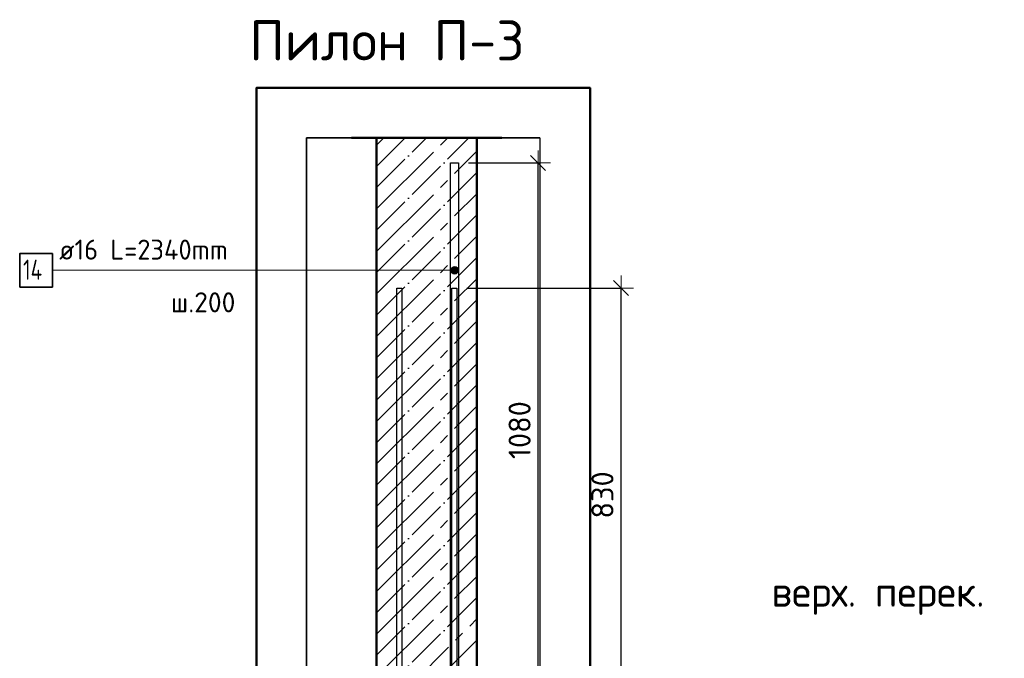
# Model space of a CAD drawing. Header units: millimetres. Extents: x -30645 to 44626, y 46540 to 77351.
# Tile 27 of 84: x -24332 to -22369, y 55186 to 56461. Entities that reach past the tile are written whole.
import ezdxf

# ---------------------------------------------------------------- set-up
doc = ezdxf.new("R2010")
doc.units = ezdxf.units.MM
doc.header["$PDMODE"] = 65
doc.linetypes.add('______11', pattern=[100, 80, -10, 0, -10])
doc.linetypes.add('______5', pattern=[220, 160, -20, 20, -20])
for name, color, linetype, lineweight in [('Standard', 7, 'Continuous', 25), ('Арм.стержн. вертикальными 1', 22, 'Continuous', 35), ('Высотная отметки_ общее', 7, 'Continuous', 13), ('Размерная линия_ общее', 7, 'Continuous', 13)]:
    doc.layers.add(name, color=color, linetype=linetype, lineweight=lineweight)
doc.layers.add('Арм.стержн. вертикальными 2', color=7, linetype='Continuous', lineweight=35, true_color=0x006e00)
doc.styles.add('ISOCPEUR', font='ISOCPEUR')
doc.dimstyles.new('DIMSTYLE_3', dxfattribs={"dimtxt": 44, "dimasz": 50, "dimexe": 0, "dimexo": 0, "dimgap": 22, "dimtad": 2, "dimdec": 0, "dimrnd": 5, "dimzin": 12, "dimdsep": 46, "dimtxsty": 'ISOCPEUR', "dimblk1": 'ALL_ML_STRICH', "dimblk2": 'ALL_ML_STRICH', "dimsah": 1, "dimcen": 0, "dimclrd": 7, "dimclre": 256, "dimclrt": 7, "dimadec": 0, "dimazin": 0, "dimtfac": 1, "dimtdec": 0, "dimtix": 1, "dimtmove": 2, "dimatfit": 3, "dimfxl": 0, "dimtzin": 0, "dimlwd": 0, "dimlwe": -3, "dimarcsym": 0})

# ---------------------------------------------------------------- blocks, each defined once
blk = doc.blocks.new('ALL_ML_STRICH')
at = {"color": 0, "linetype": 'ByBlock', "lineweight": -2}
for p, q in [((0, -0.5), (0, 0.5)), ((-1, 0), (0.5, 0)), ((-0.3, -0.3), (0.3, 0.3))]:
    blk.add_line(p, q, dxfattribs=at)
blk = doc.blocks.new('*D163')
at = {"layer": 'DEFPOINTS', "color": 7, "linetype": 'Continuous', "lineweight": 13, "transparency": 33554687}
for p in [(-23457, 56175), (-23420.5, 55095), (-23298.4, 55095)]:
    blk.add_point(p, dxfattribs=at)
at = {"layer": 'Размерная линия_ общее', "color": 253, "linetype": 'Continuous', "lineweight": -2, "true_color": 0xa0a0a0, "transparency": 33554687}
for p, q in [((-23437, 56175), (-23298.4, 56175)), ((-23400.5, 55095), (-23298.4, 55095))]:
    blk.add_line(p, q, dxfattribs=at)
at = {"layer": 'Размерная линия_ общее', "color": 7, "linetype": 'Continuous', "lineweight": -2, "transparency": 33554687}
blk.add_line((-23298.4, 55095), (-23298.4, 56175), dxfattribs=at)
at = {"layer": 'Размерная линия_ общее', "color": 7, "linetype": 'Continuous', "lineweight": 13, "transparency": 33554687, "xscale": 50, "yscale": 50, "zscale": 50}
for p, rotation in [((-23298.4, 56175), 90), ((-23298.4, 55095), 270)]:
    blk.add_blockref('ALL_ML_STRICH', p, dxfattribs=dict(at, rotation=rotation))
at = {"layer": 'Размерная линия_ общее', "color": 7, "linetype": 'Continuous', "lineweight": 13, "transparency": 33554687, "insert": (-23335.4, 55641.6), "char_height": 44, "width": 176, "attachment_point": 5, "rotation": 90, "style": 'ISOCPEUR'}
blk.add_mtext('\\A1;{1080}', dxfattribs=at)
blk = doc.blocks.new('COMPLEX_ELEVATIONDIM_6')
at = {"layer": 'Высотная отметки_ общее', "color": 7, "linetype": 'Continuous', "lineweight": 13, "transparency": 33554687, "insert": (-22832.9, 55272.9), "char_height": 60, "width": 478.865, "attachment_point": 7, "style": 'ISOCPEUR'}
blk.add_mtext('\\W0.97;верх. перек.', dxfattribs=at)
blk = doc.blocks.new('*D173')
at = {"layer": 'DEFPOINTS', "color": 7, "linetype": 'Continuous', "lineweight": 13, "transparency": 33554687}
for p in [(-23460.5, 55925), (-23420.5, 55095), (-23133.1, 55095)]:
    blk.add_point(p, dxfattribs=at)
at = {"layer": 'Размерная линия_ общее', "color": 253, "linetype": 'Continuous', "lineweight": -2, "true_color": 0xa0a0a0, "transparency": 33554687}
for p, q in [((-23440.5, 55925), (-23133.1, 55925)), ((-23400.5, 55095), (-23133.1, 55095))]:
    blk.add_line(p, q, dxfattribs=at)
at = {"layer": 'Размерная линия_ общее', "color": 7, "linetype": 'Continuous', "lineweight": -2, "transparency": 33554687}
blk.add_line((-23133.1, 55095), (-23133.1, 55925), dxfattribs=at)
at = {"layer": 'Размерная линия_ общее', "color": 7, "linetype": 'Continuous', "lineweight": 13, "transparency": 33554687, "xscale": 50, "yscale": 50, "zscale": 50}
for p, rotation in [((-23133.1, 55925), 90), ((-23133.1, 55095), 270)]:
    blk.add_blockref('ALL_ML_STRICH', p, dxfattribs=dict(at, rotation=rotation))
at = {"layer": 'Размерная линия_ общее', "color": 7, "linetype": 'Continuous', "lineweight": 13, "transparency": 33554687, "insert": (-23170.1, 55512.2), "char_height": 44, "width": 132, "attachment_point": 5, "rotation": 90, "style": 'ISOCPEUR'}
blk.add_mtext('\\A1;{830}', dxfattribs=at)

msp = doc.modelspace()

# ---------------------------------------------------------------- hatches: boundary and pattern name
at = {"layer": 'Арм.стержн. вертикальными 2', "linetype": 'Continuous', "lineweight": 13, "transparency": 33554687}
for points in [[(-23471.4, 55956.8), (-23471.4, 55964.3), (-23472.5, 55960.6)], [(-23471.4, 55964.3), (-23468.7, 55954.1), (-23468.7, 55967)], [(-23471.4, 55964.3), (-23471.4, 55956.8), (-23468.7, 55954.1)], [(-23468.7, 55967), (-23465, 55953.1), (-23465, 55968.1)], [(-23468.7, 55967), (-23468.7, 55954.1), (-23465, 55953.1)], [(-23465, 55968.1), (-23465, 55953.1), (-23461.2, 55954.1)], [(-23465, 55968.1), (-23461.2, 55954.1), (-23461.2, 55967)], [(-23461.2, 55967), (-23461.2, 55954.1), (-23458.5, 55956.8)], [(-23461.2, 55967), (-23458.5, 55956.8), (-23458.5, 55964.3)], [(-23458.5, 55964.3), (-23458.5, 55956.8), (-23457.5, 55960.6)]]:
    msp.add_hatch(color=7, dxfattribs=at).paths.add_polyline_path(points)

# ---------------------------------------------------------------- linework, layer by layer
at = {"color": 52, "linetype": 'Continuous', "lineweight": -3, "transparency": 33554687}
for p, q in [((-23760.3, 56224.8), (-23760.3, 51492.5)), ((-23760.3, 51492.5), (-23760.3, 56224.8)), ((-23760.3, 56224.8), (-23294.9, 56224.8)), ((-23294.9, 56224.8), (-23760.3, 56224.8)), ((-23294.9, 56224.8), (-23294.9, 51492.5)), ((-23294.9, 56224.8), (-23294.9, 51492.5))]:
    msp.add_line(p, q, dxfattribs=at)
at = {"color": 7, "linetype": 'Continuous', "lineweight": 50, "transparency": 33554687}
for p, q in [((-23370.5, 56224.8), (-23670.5, 56224.8)), ((-23620.5, 56224.8), (-23620.5, 55095)), ((-23420.5, 55095), (-23420.5, 56224.8))]:
    msp.add_line(p, q, dxfattribs=at)
at = {"color": 253, "linetype": '______11', "lineweight": -3, "true_color": 0xababab, "transparency": 33554687}
for p, q in [((-23620.5, 56040.8), (-23436.5, 56224.8)), ((-23620.5, 56125.6), (-23521.3, 56224.8)), ((-23620.5, 56210.5), (-23606.2, 56224.8)), ((-23620.5, 55955.9), (-23420.5, 56155.9)), ((-23620.5, 55871.1), (-23420.5, 56071.1)), ((-23620.5, 55786.2), (-23420.5, 55986.2)), ((-23620.5, 55701.4), (-23420.5, 55901.4)), ((-23620.5, 55616.5), (-23420.5, 55816.5)), ((-23620.5, 55531.7), (-23420.5, 55731.7)), ((-23620.5, 55446.8), (-23420.5, 55646.8)), ((-23620.5, 55361.9), (-23420.5, 55561.9)), ((-23620.5, 55277.1), (-23420.5, 55477.1)), ((-23620.5, 55192.2), (-23420.5, 55392.2)), ((-23620.5, 55107.4), (-23420.5, 55307.4)), ((-23548, 55095), (-23420.5, 55222.5))]:
    msp.add_line(p, q, dxfattribs=at)
at = {"color": 253, "linetype": '______5', "lineweight": -3, "true_color": 0xababab, "transparency": 33554687}
for p, q in [((-23620.5, 56083.2), (-23478.9, 56224.8)), ((-23620.5, 56168), (-23563.8, 56224.8)), ((-23620.5, 55998.3), (-23420.5, 56198.3)), ((-23620.5, 55913.5), (-23420.5, 56113.5)), ((-23620.5, 55828.6), (-23420.5, 56028.6)), ((-23620.5, 55743.8), (-23420.5, 55943.8)), ((-23620.5, 55658.9), (-23420.5, 55858.9)), ((-23620.5, 55574.1), (-23420.5, 55774.1)), ((-23620.5, 55489.2), (-23420.5, 55689.2)), ((-23620.5, 55404.4), (-23420.5, 55604.4)), ((-23620.5, 55319.5), (-23420.5, 55519.5)), ((-23620.5, 55234.7), (-23420.5, 55434.7)), ((-23620.5, 55149.8), (-23420.5, 55349.8)), ((-23590.4, 55095), (-23420.5, 55265))]:
    msp.add_line(p, q, dxfattribs=at)
at = {"layer": 'Standard', "color": 7, "linetype": 'Continuous', "lineweight": 50, "transparency": 33554687}
msp.add_lwpolyline([(-23860.3, 51392.5), (-23194.9, 51392.5), (-23194.9, 56324.8), (-23860.3, 56324.8), (-23860.3, 51392.5)], dxfattribs=at)
at = {"layer": 'Арм.стержн. вертикальными 1', "color": 4, "linetype": 'Continuous', "lineweight": 25, "transparency": 33554687}
for points in [[(-23580.5, 51795), (-23580.5, 55925), (-23570.5, 55925), (-23570.5, 51795), (-23580.5, 51795)], [(-23580.5, 51795), (-23580.5, 55925), (-23570.5, 55925), (-23570.5, 51795), (-23580.5, 51795)], [(-23470.5, 51795), (-23470.5, 55925), (-23460.5, 55925), (-23460.5, 51795), (-23470.5, 51795)], [(-23470.5, 51795), (-23470.5, 55925), (-23460.5, 55925), (-23460.5, 51795), (-23470.5, 51795)]]:
    msp.add_lwpolyline(points, dxfattribs=at)
at = {"layer": 'Арм.стержн. вертикальными 2', "color": 7, "linetype": 'Continuous', "lineweight": 13, "transparency": 33554687}
for p, q in [((-24267.1, 55960.6), (-23663.1, 55960.6)), ((-23663.1, 55960.6), (-23465, 55960.6)), ((-23472.5, 55960.6), (-23472.5, 55960.6)), ((-23465, 55968.1), (-23465, 55968.1)), ((-23465, 55953.1), (-23465, 55953.1)), ((-23457.5, 55960.6), (-23457.5, 55960.6))]:
    msp.add_line(p, q, dxfattribs=at)
at = {"layer": 'Арм.стержн. вертикальными 2', "color": 7, "linetype": 'Continuous', "lineweight": 25, "transparency": 33554687}
msp.add_lwpolyline([(-23457, 56175), (-23457, 53835), (-23473, 53835), (-23473, 56175), (-23457, 56175)], dxfattribs=at)
msp.add_lwpolyline([(-23457, 56175), (-23457, 53835), (-23473, 53835), (-23473, 56175), (-23457, 56175)], dxfattribs=at)
at = {"layer": 'Арм.стержн. вертикальными 2', "color": 7, "linetype": 'Continuous', "lineweight": 35, "transparency": 33554687}
msp.add_lwpolyline([(-24332.4, 55927.2), (-24267.1, 55927.2), (-24267.1, 55993.9), (-24332.4, 55993.9), (-24332.4, 55927.2)], dxfattribs=at)
at = {"layer": 'Арм.стержн. вертикальными 2', "color": 7, "linetype": 'Continuous', "lineweight": 13, "transparency": 33554687}
msp.add_circle((-23465, 55960.6), 7.5, dxfattribs=at)

# ---------------------------------------------------------------- block references
at = {"layer": 'Высотная отметки_ общее', "color": 7, "linetype": 'Continuous', "lineweight": 13, "transparency": 33554687}
msp.add_blockref('COMPLEX_ELEVATIONDIM_6', (0, 0), dxfattribs=at)

# ---------------------------------------------------------------- texts
at = {"layer": 'Standard', "color": 7, "linetype": 'Continuous', "lineweight": 13, "transparency": 33554687, "insert": (-23874.6, 56419.4), "char_height": 80, "width": 550.788, "attachment_point": 4, "style": 'ISOCPEUR'}
msp.add_mtext('\\A1;{\\fISOCPEUR|i0|b0;\\H80.000000;\\W1.000000;\\C7;Пилон П-3}\\P', dxfattribs=at)
at = {"layer": 'Арм.стержн. вертикальными 1', "color": 7, "linetype": 'Continuous', "lineweight": 25, "transparency": 33554687, "insert": (-24030.8, 55896.7), "char_height": 40, "width": 150.857, "attachment_point": 4, "style": 'ISOCPEUR'}
msp.add_mtext('\\A1;{\\fISOCPEUR|i0|b0;\\H40.000000;\\W1.000000;\\C7;ш.200}\\P', dxfattribs=at)
at = {"layer": 'Арм.стержн. вертикальными 2', "color": 7, "linetype": 'Continuous', "lineweight": 25, "transparency": 33554687, "char_height": 40, "attachment_point": 7, "style": 'ISOCPEUR'}
for s, insert, width in [('\\W0.96;ø16 L=2340mm ', (-24253.8, 55981.9), 395.02), ('\\W0.76;14', (-24325.8, 55941.9), 67.275)]:
    msp.add_mtext(s, dxfattribs=dict(at, insert=insert, width=width))

# ---------------------------------------------------------------- dimensions: what is measured, and where the dimension line sits
at = {"layer": 'Размерная линия_ общее', "color": 7, "linetype": 'Continuous', "lineweight": 13, "transparency": 33554687}
for base, p2, picture, middle in [((-23298.4, 56175), (-23437, 56175), '*D163', (-23335.4, 55641.6)), ((-23133.1, 55925), (-23440.5, 55925), '*D173', (-23170.1, 55512.2))]:
    dim = msp.add_linear_dim(base=base, p1=(-23400.5, 55095), p2=p2, angle=90, dimstyle='DIMSTYLE_3', override={"dimpost": '<>', "dimclrd": 7, "dimclre": 253, "dimclrt": 7, "dimlwd": 0, "dimlwe": 65533}, dxfattribs=at)
    dim.commit()
    dim.dimension.update_dxf_attribs({"geometry": picture, "text_midpoint": middle, "dimtype": 160})

doc.saveas('drawing.dxf')
